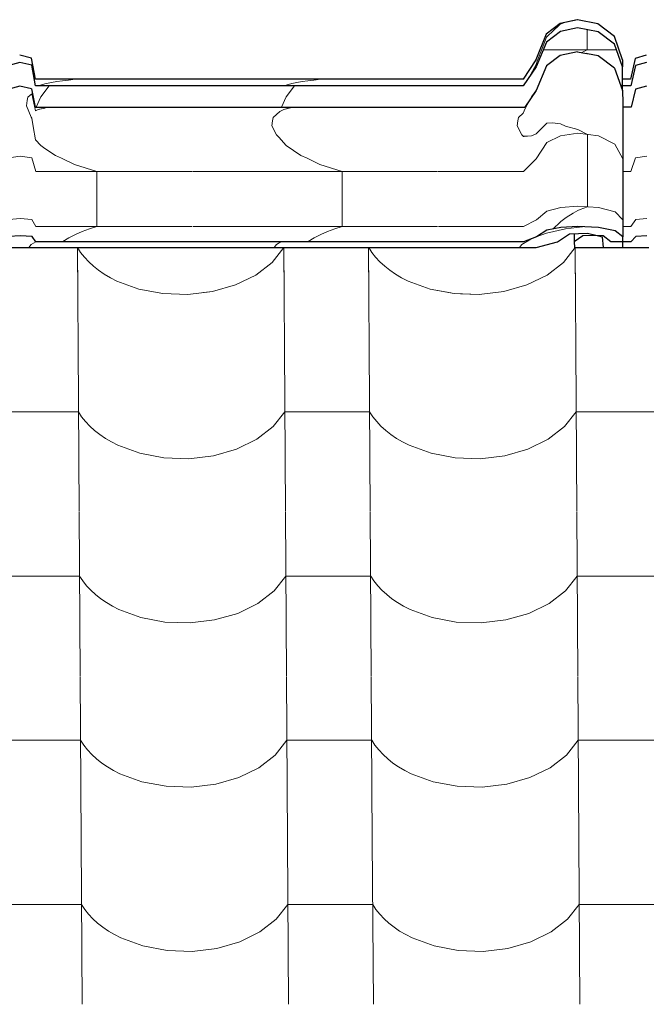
# Model space of a CAD drawing. Header units: millimetres. Extents: x -29001 to 109416, y -1251 to 13451.
# Tile 136 of 163: x -6799 to -6444, y 10428 to 10985. Entities that reach past the tile are written whole.
import ezdxf

# ---------------------------------------------------------------- set-up
doc = ezdxf.new("R2010")
doc.units = ezdxf.units.MM
doc.header["$MEASUREMENT"] = 0
for name, color, linetype in [('POHLED JIŽNÍ_1_Konstrukce - nosné', 7, 'Continuous'), ('POHLED JIŽNÍ_1_Nové_Konstrukce - krov', 7, 'Continuous'), ('POHLED JIŽNÍ_1_Nové_Konstrukce - střechy a skořepiny', 7, 'Continuous'), ('POHLED JIŽNÍ_1_Nové_Výplně - Povrchové', 7, 'Continuous')]:
    doc.layers.add(name, color=color, linetype=linetype)

# ---------------------------------------------------------------- blocks, each defined once
blk = doc.blocks.new('*X1', base_point=(-31394.74, -25864.88))
at = {"layer": 'POHLED JIŽNÍ_1_Nové_Výplně - Povrchové', "color": 21, "linetype": 'Continuous', "lineweight": 20, "true_color": 0xffaaaa}
for p, q in [((-6766.22, 10856.09), (-6765.87, 10799.61)), ((-6766.2, 10856.09), (-6764.38, 10853.33)), ((-6764.38, 10853.33), (-6762.24, 10850.64)), ((-6655.88, 10847.74), (-6649.29, 10856.09)), ((-6649.26, 10856.09), (-6648.91, 10799.61)), ((-6601.23, 10856.09), (-6600.87, 10799.61)), ((-6601.2, 10856.09), (-6599.38, 10853.33)), ((-6599.38, 10853.33), (-6597.25, 10850.64)), ((-6490.88, 10847.74), (-6484.29, 10856.09)), ((-6484.26, 10856.09), (-6483.91, 10799.61)), ((-6762.24, 10850.64), (-6759.82, 10848.05)), ((-6759.82, 10848.05), (-6757.12, 10845.59)), ((-6665.14, 10840.57), (-6655.88, 10847.74)), ((-6597.25, 10850.64), (-6594.82, 10848.05)), ((-6594.82, 10848.05), (-6592.13, 10845.59)), ((-6500.14, 10840.57), (-6490.88, 10847.74)), ((-6757.12, 10845.59), (-6754.17, 10843.26)), ((-6754.17, 10843.26), (-6750.97, 10841.08)), ((-6750.97, 10841.08), (-6747.54, 10839.06)), ((-6676.58, 10834.98), (-6665.14, 10840.57)), ((-6592.13, 10845.59), (-6589.17, 10843.26)), ((-6589.17, 10843.26), (-6585.97, 10841.08)), ((-6585.97, 10841.08), (-6582.55, 10839.06)), ((-6511.59, 10834.98), (-6500.14, 10840.57)), ((-6747.54, 10839.06), (-6743.91, 10837.21)), ((-6743.91, 10837.21), (-6731.44, 10832.64)), ((-6689.62, 10831.25), (-6676.58, 10834.98)), ((-6582.55, 10839.06), (-6578.91, 10837.21)), ((-6578.91, 10837.21), (-6566.44, 10832.64)), ((-6524.62, 10831.25), (-6511.59, 10834.98)), ((-6731.44, 10832.64), (-6717.76, 10830.05)), ((-6717.76, 10830.05), (-6703.58, 10829.58)), ((-6703.58, 10829.58), (-6689.62, 10831.25)), ((-6566.44, 10832.64), (-6552.77, 10830.05)), ((-6552.77, 10830.05), (-6538.59, 10829.58)), ((-6538.59, 10829.58), (-6524.62, 10831.25)), ((-6765.87, 10799.27), (-6765.29, 10706.6)), ((-6648.9, 10799.27), (-6648.32, 10706.6)), ((-6600.87, 10799.27), (-6600.29, 10706.6)), ((-6483.91, 10799.27), (-6483.33, 10706.6)), ((-6789.66, 10763.12), (-6813.68, 10763.12)), ((-6765.64, 10763.12), (-6789.66, 10763.12)), ((-6765.64, 10763.12), (-6763.8, 10760.33)), ((-6655.29, 10754.73), (-6648.68, 10763.12)), ((-6624.66, 10763.12), (-6648.68, 10763.12)), ((-6600.64, 10763.12), (-6624.66, 10763.12)), ((-6600.64, 10763.12), (-6598.8, 10760.33)), ((-6490.3, 10754.73), (-6483.68, 10763.12)), ((-6459.66, 10763.12), (-6483.68, 10763.12)), ((-6435.65, 10763.12), (-6459.66, 10763.12)), ((-6763.8, 10760.33), (-6761.66, 10757.63)), ((-6761.66, 10757.63), (-6759.24, 10755.04)), ((-6598.8, 10760.33), (-6596.66, 10757.63)), ((-6596.66, 10757.63), (-6594.24, 10755.04)), ((-6759.24, 10755.04), (-6756.54, 10752.58)), ((-6756.54, 10752.58), (-6753.59, 10750.25)), ((-6664.56, 10747.56), (-6655.29, 10754.73)), ((-6594.24, 10755.04), (-6591.54, 10752.58)), ((-6591.54, 10752.58), (-6588.59, 10750.25)), ((-6499.56, 10747.56), (-6490.3, 10754.73)), ((-6753.59, 10750.25), (-6750.39, 10748.07)), ((-6750.39, 10748.07), (-6746.96, 10746.05)), ((-6746.96, 10746.05), (-6743.33, 10744.21)), ((-6676, 10741.97), (-6664.56, 10747.56)), ((-6588.59, 10750.25), (-6585.39, 10748.07)), ((-6585.39, 10748.07), (-6581.97, 10746.05)), ((-6581.97, 10746.05), (-6578.33, 10744.21)), ((-6511, 10741.97), (-6499.56, 10747.56)), ((-6743.33, 10744.21), (-6730.86, 10739.63)), ((-6689.04, 10738.24), (-6676, 10741.97)), ((-6578.33, 10744.21), (-6565.86, 10739.63)), ((-6524.04, 10738.24), (-6511, 10741.97)), ((-6730.86, 10739.63), (-6717.18, 10737.05)), ((-6717.18, 10737.05), (-6703, 10736.57)), ((-6703, 10736.57), (-6689.04, 10738.24)), ((-6565.86, 10739.63), (-6552.19, 10737.05)), ((-6552.19, 10737.05), (-6538, 10736.57)), ((-6538, 10736.57), (-6524.04, 10738.24)), ((-6765.29, 10706.27), (-6764.71, 10613.59)), ((-6648.32, 10706.27), (-6647.74, 10613.59)), ((-6600.29, 10706.27), (-6599.71, 10613.59)), ((-6483.33, 10706.27), (-6482.75, 10613.59)), ((-6789.08, 10670.11), (-6813.09, 10670.11)), ((-6765.06, 10670.11), (-6789.08, 10670.11)), ((-6765.06, 10670.11), (-6763.22, 10667.32)), ((-6654.71, 10661.72), (-6648.1, 10670.11)), ((-6624.08, 10670.11), (-6648.1, 10670.11)), ((-6600.06, 10670.11), (-6624.08, 10670.11)), ((-6600.06, 10670.11), (-6598.22, 10667.32)), ((-6489.71, 10661.72), (-6483.1, 10670.11)), ((-6459.08, 10670.11), (-6483.1, 10670.11)), ((-6435.06, 10670.11), (-6459.08, 10670.11)), ((-6763.22, 10667.32), (-6761.08, 10664.62)), ((-6761.08, 10664.62), (-6758.66, 10662.03)), ((-6758.66, 10662.03), (-6755.96, 10659.57)), ((-6598.22, 10667.32), (-6596.08, 10664.62)), ((-6596.08, 10664.62), (-6593.66, 10662.03)), ((-6593.66, 10662.03), (-6590.96, 10659.57)), ((-6755.96, 10659.57), (-6753, 10657.24)), ((-6753, 10657.24), (-6749.81, 10655.06)), ((-6663.98, 10654.55), (-6654.71, 10661.72)), ((-6590.96, 10659.57), (-6588.01, 10657.24)), ((-6588.01, 10657.24), (-6584.81, 10655.06)), ((-6498.98, 10654.55), (-6489.71, 10661.72)), ((-6749.81, 10655.06), (-6746.38, 10653.04)), ((-6746.38, 10653.04), (-6742.75, 10651.2)), ((-6742.75, 10651.2), (-6730.28, 10646.62)), ((-6675.42, 10648.96), (-6663.98, 10654.55)), ((-6584.81, 10655.06), (-6581.38, 10653.04)), ((-6581.38, 10653.04), (-6577.75, 10651.2)), ((-6577.75, 10651.2), (-6565.28, 10646.62)), ((-6510.42, 10648.96), (-6498.98, 10654.55)), ((-6730.28, 10646.62), (-6716.6, 10644.04)), ((-6702.42, 10643.57), (-6688.46, 10645.24)), ((-6688.46, 10645.24), (-6675.42, 10648.96)), ((-6565.28, 10646.62), (-6551.6, 10644.04)), ((-6537.42, 10643.57), (-6523.46, 10645.24)), ((-6523.46, 10645.24), (-6510.42, 10648.96)), ((-6716.6, 10644.04), (-6702.42, 10643.57)), ((-6551.6, 10644.04), (-6537.42, 10643.57)), ((-6764.7, 10613.26), (-6764.12, 10520.58)), ((-6647.74, 10613.26), (-6647.16, 10520.58)), ((-6599.71, 10613.26), (-6599.13, 10520.58)), ((-6482.74, 10613.26), (-6482.16, 10520.58)), ((-6788.5, 10577.1), (-6812.51, 10577.1)), ((-6764.48, 10577.1), (-6788.5, 10577.1)), ((-6764.48, 10577.1), (-6762.64, 10574.31)), ((-6762.64, 10574.31), (-6760.5, 10571.61)), ((-6654.13, 10568.71), (-6647.52, 10577.1)), ((-6623.5, 10577.1), (-6647.52, 10577.1)), ((-6599.48, 10577.1), (-6623.5, 10577.1)), ((-6599.48, 10577.1), (-6597.64, 10574.31)), ((-6597.64, 10574.31), (-6595.5, 10571.61)), ((-6489.13, 10568.71), (-6482.52, 10577.1)), ((-6458.5, 10577.1), (-6482.52, 10577.1)), ((-6434.48, 10577.1), (-6458.5, 10577.1)), ((-6760.5, 10571.61), (-6758.07, 10569.02)), ((-6758.07, 10569.02), (-6755.38, 10566.56)), ((-6663.4, 10561.54), (-6654.13, 10568.71)), ((-6595.5, 10571.61), (-6593.08, 10569.02)), ((-6593.08, 10569.02), (-6590.38, 10566.56)), ((-6498.4, 10561.54), (-6489.13, 10568.71)), ((-6755.38, 10566.56), (-6752.42, 10564.23)), ((-6752.42, 10564.23), (-6749.22, 10562.05)), ((-6749.22, 10562.05), (-6745.8, 10560.04)), ((-6674.84, 10555.95), (-6663.4, 10561.54)), ((-6590.38, 10566.56), (-6587.43, 10564.23)), ((-6587.43, 10564.23), (-6584.23, 10562.05)), ((-6584.23, 10562.05), (-6580.8, 10560.04)), ((-6509.84, 10555.95), (-6498.4, 10561.54)), ((-6745.8, 10560.04), (-6742.17, 10558.19)), ((-6742.17, 10558.19), (-6729.7, 10553.61)), ((-6687.87, 10552.23), (-6674.84, 10555.95)), ((-6580.8, 10560.04), (-6577.17, 10558.19)), ((-6577.17, 10558.19), (-6564.7, 10553.61)), ((-6522.88, 10552.23), (-6509.84, 10555.95)), ((-6729.7, 10553.61), (-6716.02, 10551.03)), ((-6716.02, 10551.03), (-6701.84, 10550.56)), ((-6701.84, 10550.56), (-6687.87, 10552.23)), ((-6564.7, 10553.61), (-6551.02, 10551.03)), ((-6551.02, 10551.03), (-6536.84, 10550.56)), ((-6536.84, 10550.56), (-6522.88, 10552.23)), ((-6764.12, 10520.25), (-6763.54, 10427.57)), ((-6647.16, 10520.25), (-6646.58, 10427.57)), ((-6599.13, 10520.25), (-6598.55, 10427.57)), ((-6482.16, 10520.25), (-6481.58, 10427.57)), ((-6787.91, 10484.09), (-6811.93, 10484.09)), ((-6763.9, 10484.09), (-6787.91, 10484.09)), ((-6763.9, 10484.09), (-6762.06, 10481.3)), ((-6653.55, 10475.7), (-6646.93, 10484.09)), ((-6622.92, 10484.09), (-6646.93, 10484.09)), ((-6598.9, 10484.09), (-6622.92, 10484.09)), ((-6598.9, 10484.09), (-6597.06, 10481.3)), ((-6488.55, 10475.7), (-6481.94, 10484.09)), ((-6457.92, 10484.09), (-6481.94, 10484.09)), ((-6433.9, 10484.09), (-6457.92, 10484.09)), ((-6762.06, 10481.3), (-6759.92, 10478.6)), ((-6759.92, 10478.6), (-6757.49, 10476.01)), ((-6597.06, 10481.3), (-6594.92, 10478.6)), ((-6594.92, 10478.6), (-6592.5, 10476.01)), ((-6757.49, 10476.01), (-6754.8, 10473.55)), ((-6754.8, 10473.55), (-6751.84, 10471.22)), ((-6662.81, 10468.53), (-6653.55, 10475.7)), ((-6592.5, 10476.01), (-6589.8, 10473.55)), ((-6589.8, 10473.55), (-6586.84, 10471.22)), ((-6497.82, 10468.53), (-6488.55, 10475.7)), ((-6751.84, 10471.22), (-6748.64, 10469.04)), ((-6748.64, 10469.04), (-6745.22, 10467.03)), ((-6745.22, 10467.03), (-6741.59, 10465.18)), ((-6674.26, 10462.94), (-6662.81, 10468.53)), ((-6586.84, 10471.22), (-6583.65, 10469.04)), ((-6583.65, 10469.04), (-6580.22, 10467.03)), ((-6580.22, 10467.03), (-6576.59, 10465.18)), ((-6509.26, 10462.94), (-6497.82, 10468.53)), ((-6741.59, 10465.18), (-6729.11, 10460.61)), ((-6687.29, 10459.22), (-6674.26, 10462.94)), ((-6576.59, 10465.18), (-6564.12, 10460.61)), ((-6522.29, 10459.22), (-6509.26, 10462.94)), ((-6729.11, 10460.61), (-6715.44, 10458.02)), ((-6715.44, 10458.02), (-6701.26, 10457.55)), ((-6701.26, 10457.55), (-6687.29, 10459.22)), ((-6564.12, 10460.61), (-6550.44, 10458.02)), ((-6550.44, 10458.02), (-6536.26, 10457.55)), ((-6536.26, 10457.55), (-6522.29, 10459.22))]:
    blk.add_line(p, q, dxfattribs=at)
blk = doc.blocks.new('*X2', base_point=(-31394.74, -25864.88))
at = {"layer": 'POHLED JIŽNÍ_1_Nové_Konstrukce - střechy a skořepiny', "color": 21, "linetype": 'Continuous', "lineweight": 20, "true_color": 0xffaaaa}
for p, q in [((-6766.22, 10856.09), (-6766.06, 10830.73)), ((-6766.2, 10856.09), (-6764.38, 10853.33)), ((-6764.38, 10853.33), (-6762.24, 10850.64)), ((-6655.88, 10847.74), (-6649.29, 10856.09)), ((-6649.26, 10856.09), (-6649.1, 10830.56)), ((-6601.23, 10856.09), (-6601.07, 10830.49)), ((-6601.2, 10856.09), (-6599.38, 10853.33)), ((-6599.38, 10853.33), (-6597.25, 10850.64)), ((-6490.88, 10847.74), (-6484.29, 10856.09)), ((-6484.26, 10856.09), (-6484.07, 10826.12)), ((-6762.24, 10850.64), (-6759.82, 10848.05)), ((-6759.82, 10848.05), (-6757.12, 10845.59)), ((-6665.14, 10840.57), (-6655.88, 10847.74)), ((-6597.25, 10850.64), (-6594.82, 10848.05)), ((-6594.82, 10848.05), (-6592.13, 10845.59)), ((-6500.14, 10840.57), (-6490.88, 10847.74)), ((-6757.12, 10845.59), (-6754.17, 10843.26)), ((-6754.17, 10843.26), (-6750.97, 10841.08)), ((-6750.97, 10841.08), (-6747.54, 10839.06)), ((-6676.58, 10834.98), (-6665.14, 10840.57)), ((-6592.13, 10845.59), (-6589.17, 10843.26)), ((-6589.17, 10843.26), (-6585.97, 10841.08)), ((-6585.97, 10841.08), (-6582.55, 10839.06)), ((-6511.59, 10834.98), (-6500.14, 10840.57)), ((-6747.54, 10839.06), (-6743.91, 10837.21)), ((-6743.91, 10837.21), (-6731.44, 10832.64)), ((-6689.62, 10831.25), (-6676.58, 10834.98)), ((-6582.55, 10839.06), (-6578.91, 10837.21)), ((-6578.91, 10837.21), (-6566.44, 10832.64)), ((-6524.62, 10831.25), (-6511.59, 10834.98)), ((-6731.44, 10832.64), (-6721, 10830.67)), ((-6694.85, 10830.63), (-6689.62, 10831.25)), ((-6566.44, 10832.64), (-6554.68, 10830.42)), ((-6549.13, 10829.93), (-6538.59, 10829.58)), ((-6538.59, 10829.58), (-6524.62, 10831.25))]:
    blk.add_line(p, q, dxfattribs=at)

msp = doc.modelspace()

# ---------------------------------------------------------------- linework, layer by layer
at = {"layer": 'POHLED JIŽNÍ_1_Nové_Konstrukce - krov', "color": 1, "linetype": 'Continuous', "lineweight": 25}
for p, q in [((-6492.75, 10983.03), (-6500.62, 10976.93)), ((-6483.02, 10985.2), (-6492.75, 10983.03)), ((-6482.89, 10980.54), (-6492.62, 10978.44)), ((-6471.3, 10982.9), (-6482.95, 10985.2)), ((-6471.24, 10978.31), (-6482.89, 10980.54)), ((-6461.91, 10975.64), (-6471.3, 10982.9)), ((-6500.62, 10976.93), (-6506.48, 10962.56)), ((-6492.62, 10978.44), (-6500.49, 10972.52)), ((-6461.85, 10971.28), (-6471.24, 10978.31)), ((-6457.38, 10962.56), (-6461.91, 10975.64)), ((-6500.49, 10972.52), (-6506.37, 10958.59)), ((-6457.32, 10958.59), (-6461.85, 10971.28)), ((-6792.18, 10963.47), (-6798.9, 10965.04)), ((-6789.99, 10951.44), (-6792.18, 10963.47)), ((-6492.63, 10964.91), (-6500.5, 10959)), ((-6482.9, 10967.02), (-6492.63, 10964.91)), ((-6482.9, 10967.02), (-6477.83, 10966.05)), ((-6477.25, 10965.94), (-6477.83, 10966.05)), ((-6477.41, 10966.08), (-6477.25, 10965.94)), ((-6471.25, 10964.79), (-6477.25, 10965.94)), ((-6461.86, 10957.75), (-6471.25, 10964.79)), ((-6450.2, 10963.3), (-6452.86, 10951.44)), ((-6443.96, 10965.04), (-6450.2, 10963.3)), ((-6798.85, 10961), (-6805.09, 10959.31)), ((-6792.12, 10959.47), (-6798.85, 10961)), ((-6789.94, 10947.81), (-6792.12, 10959.47)), ((-6506.48, 10962.56), (-6513.7, 10951.44)), ((-6506.37, 10958.59), (-6513.6, 10947.81)), ((-6500.5, 10959), (-6506.38, 10945.07)), ((-6461.86, 10957.75), (-6457.33, 10945.07)), ((-6457.38, 10962.56), (-6457.32, 10958.59)), ((-6457.33, 10947.81), (-6457.32, 10958.59)), ((-6450.09, 10959.31), (-6452.76, 10947.81)), ((-6443.85, 10961), (-6450.09, 10959.31)), ((-6798.86, 10947.48), (-6805.09, 10945.79)), ((-6792.13, 10945.95), (-6798.86, 10947.48)), ((-6784.76, 10951.44), (-6789.99, 10951.44)), ((-6784.71, 10947.81), (-6789.94, 10947.81)), ((-6519.19, 10951.44), (-6784.76, 10951.44)), ((-6519.14, 10947.81), (-6784.71, 10947.81)), ((-6513.65, 10951.44), (-6519.19, 10951.44)), ((-6513.6, 10947.81), (-6519.14, 10947.81)), ((-6452.76, 10947.81), (-6458.31, 10947.81)), ((-6452.81, 10951.44), (-6457.33, 10951.44)), ((-6457.33, 10945.07), (-6457.33, 10947.81)), ((-6443.86, 10947.48), (-6450.1, 10945.79)), ((-6792.13, 10945.95), (-6790.22, 10935.71)), ((-6506.38, 10945.07), (-6512.65, 10935.71)), ((-6457.33, 10945.07), (-6457.29, 10938.09)), ((-6450.1, 10945.79), (-6452.44, 10935.71)), ((-6790.22, 10935.71), (-6512.65, 10935.71)), ((-6457.29, 10938.09), (-6457.24, 10927.87)), ((-6452.44, 10935.71), (-6457.28, 10935.71)), ((-6457.24, 10927.87), (-6457.2, 10914.75)), ((-6457.2, 10914.75), (-6457.17, 10899.1)), ((-6457.17, 10899.1), (-6457.15, 10881.41)), ((-6457.15, 10881.41), (-6457.13, 10862.22)), ((-6798.65, 10862.87), (-6804.89, 10862.41)), ((-6791.93, 10862.46), (-6798.65, 10862.87)), ((-6500.27, 10865.95), (-6506.18, 10862.22)), ((-6492.39, 10867.54), (-6500.27, 10865.95)), ((-6494.17, 10859.33), (-6487.51, 10864)), ((-6482.66, 10868.1), (-6492.39, 10867.54)), ((-6487.51, 10864), (-6477.21, 10864.23)), ((-6484.7, 10864.06), (-6484.7, 10859.33)), ((-6479.94, 10862.76), (-6484.7, 10859.33)), ((-6471.01, 10867.5), (-6482.66, 10868.1)), ((-6473.9, 10863.02), (-6479.94, 10862.76)), ((-6477.21, 10864.23), (-6471.76, 10862.92)), ((-6468.34, 10862.76), (-6473.9, 10863.02)), ((-6471.76, 10862.92), (-6468.87, 10862.22)), ((-6461.64, 10865.62), (-6471.01, 10867.5)), ((-6463.99, 10859.33), (-6468.34, 10862.76)), ((-6457.13, 10862.22), (-6461.64, 10865.62)), ((-6443.65, 10862.87), (-6449.89, 10862.41)), ((-6789.77, 10859.33), (-6791.93, 10862.46)), ((-6784.53, 10859.33), (-6789.77, 10859.33)), ((-6518.96, 10859.33), (-6784.53, 10859.33)), ((-6513.42, 10859.33), (-6518.96, 10859.33)), ((-6506.18, 10862.22), (-6513.42, 10859.33)), ((-6506.29, 10856.09), (-6494.17, 10859.33)), ((-6484.7, 10859.33), (-6484.58, 10856.09)), ((-6468.87, 10862.22), (-6468.36, 10856.09)), ((-6458.82, 10859.33), (-6463.99, 10859.33)), ((-6452.59, 10859.33), (-6458.82, 10859.33)), ((-6457.19, 10856.09), (-6457.16, 10859.33)), ((-6457.16, 10859.33), (-6457.13, 10862.22)), ((-6449.89, 10862.41), (-6452.59, 10859.33)), ((-6812.18, 10856.09), (-6797.44, 10856.09)), ((-6797.44, 10856.09), (-6506.29, 10856.09)), ((-6484.58, 10856.09), (-6469.65, 10856.09)), ((-6469.65, 10856.09), (-6468.36, 10856.09)), ((-6468.36, 10856.09), (-6457.19, 10856.09)), ((-6457.19, 10856.09), (-6442.44, 10856.09))]:
    msp.add_line(p, q, dxfattribs=at)
at = {"layer": 'POHLED JIŽNÍ_1_Nové_Konstrukce - krov', "color": 21, "linetype": 'Continuous', "lineweight": 20, "true_color": 0xffaaaa}
for p, q in [((-6492.7, 10983.03), (-6500.57, 10976.93)), ((-6493.2, 10982.11), (-6496.67, 10978.88)), ((-6492.68, 10982.59), (-6493.2, 10982.11)), ((-6482.97, 10985.2), (-6492.7, 10983.03)), ((-6489.52, 10983.72), (-6492.68, 10982.59)), ((-6489.44, 10983.75), (-6489.52, 10983.72)), ((-6485.66, 10984.6), (-6489.44, 10983.75)), ((-6482.96, 10985.2), (-6485.66, 10984.6)), ((-6500.57, 10976.93), (-6506.44, 10962.56)), ((-6500.57, 10976.93), (-6506.44, 10962.56)), ((-6500.53, 10975.21), (-6502.93, 10968.92)), ((-6500.53, 10975.21), (-6502.93, 10968.92)), ((-6499.92, 10975.8), (-6500.53, 10975.21)), ((-6496.67, 10978.88), (-6499.92, 10975.8)), ((-6477.39, 10979.49), (-6477.4, 10968.08)), ((-6502.93, 10968.92), (-6505.69, 10961.67)), ((-6502.93, 10968.92), (-6505.69, 10961.67)), ((-6460.71, 10968.08), (-6502.37, 10968.08)), ((-6480.39, 10966.54), (-6477.4, 10968.08)), ((-6450.16, 10963.3), (-6452.83, 10951.44)), ((-6450.16, 10963.3), (-6452.83, 10951.44)), ((-6443.92, 10965.04), (-6450.16, 10963.3)), ((-6506.44, 10962.56), (-6513.66, 10951.44)), ((-6506.44, 10962.56), (-6513.66, 10951.44)), ((-6506.39, 10959.77), (-6510.35, 10952.65)), ((-6506.39, 10959.77), (-6510.35, 10952.65)), ((-6505.69, 10961.67), (-6506.39, 10959.77)), ((-6505.69, 10961.67), (-6506.39, 10959.77)), ((-6784.72, 10948.8), (-6788.35, 10947.81)), ((-6787.02, 10941.56), (-6782.3, 10947.81)), ((-6783.69, 10949.08), (-6784.72, 10948.8)), ((-6780.94, 10949.62), (-6783.69, 10949.08)), ((-6777.93, 10950.12), (-6780.94, 10949.62)), ((-6774.68, 10950.6), (-6777.93, 10950.12)), ((-6771.21, 10951.03), (-6774.68, 10950.6)), ((-6767.53, 10951.43), (-6771.21, 10951.03)), ((-6767.45, 10951.44), (-6767.53, 10951.43)), ((-6644.69, 10949.08), (-6649.35, 10947.81)), ((-6648.02, 10941.56), (-6643.3, 10947.81)), ((-6641.94, 10949.62), (-6644.69, 10949.08)), ((-6638.93, 10950.12), (-6641.94, 10949.62)), ((-6635.68, 10950.6), (-6638.93, 10950.12)), ((-6632.21, 10951.03), (-6635.68, 10950.6)), ((-6628.53, 10951.43), (-6632.21, 10951.03)), ((-6628.45, 10951.44), (-6628.53, 10951.43)), ((-6794.34, 10941.37), (-6794.67, 10939.46)), ((-6792.11, 10943.16), (-6794.34, 10941.37)), ((-6790.51, 10936.24), (-6792.11, 10943.16)), ((-6789.6, 10935.71), (-6787.02, 10941.56)), ((-6650.6, 10935.71), (-6648.02, 10941.56)), ((-6509.57, 10940.31), (-6509.02, 10941.56)), ((-6509.57, 10940.31), (-6509.02, 10941.56)), ((-6509.02, 10941.56), (-6506.38, 10945.07)), ((-6509.02, 10941.56), (-6506.46, 10944.94)), ((-6794.67, 10939.46), (-6795.02, 10936.42)), ((-6795.02, 10936.42), (-6792.5, 10930.02)), ((-6789.95, 10933.53), (-6790.51, 10936.24)), ((-6784.73, 10935.16), (-6788.36, 10934.29)), ((-6784.73, 10935.16), (-6787.7, 10934.44)), ((-6783.7, 10935.41), (-6784.73, 10935.16)), ((-6783.7, 10935.41), (-6784.73, 10935.16)), ((-6781.91, 10935.71), (-6783.7, 10935.41)), ((-6781.91, 10935.71), (-6783.7, 10935.41)), ((-6644.7, 10935.41), (-6649.36, 10934.29)), ((-6644.7, 10935.41), (-6648.7, 10934.44)), ((-6642.91, 10935.71), (-6644.7, 10935.41)), ((-6642.91, 10935.71), (-6644.7, 10935.41)), ((-6510.36, 10939.13), (-6512.51, 10934.88)), ((-6510.36, 10939.13), (-6512.51, 10934.88)), ((-6792.5, 10930.02), (-6792.04, 10929.48)), ((-6788.36, 10934.29), (-6789.95, 10933.53)), ((-6655.35, 10929.74), (-6655.68, 10927.97)), ((-6651.51, 10933.27), (-6655.35, 10929.74)), ((-6649.36, 10934.29), (-6651.51, 10933.27)), ((-6516.35, 10929.74), (-6516.68, 10927.97)), ((-6516.35, 10929.74), (-6516.68, 10927.97)), ((-6513.59, 10932.27), (-6516.35, 10929.74)), ((-6513.59, 10932.27), (-6516.35, 10929.74)), ((-6512.51, 10934.88), (-6513.59, 10932.27)), ((-6512.51, 10934.88), (-6513.59, 10932.27)), ((-6792.04, 10929.48), (-6791.18, 10924.69)), ((-6791.18, 10924.69), (-6789.86, 10917.22)), ((-6655.68, 10927.97), (-6656.03, 10925.18)), ((-6656.03, 10925.18), (-6653.51, 10919.9)), ((-6516.68, 10927.97), (-6517.03, 10925.18)), ((-6516.68, 10927.97), (-6517.03, 10925.18)), ((-6517.03, 10925.18), (-6514.51, 10919.9)), ((-6517.03, 10925.18), (-6514.51, 10919.9)), ((-6506.27, 10920.57), (-6500.51, 10926.48)), ((-6506.27, 10920.57), (-6500.51, 10926.48)), ((-6500.51, 10926.48), (-6500.36, 10926.67)), ((-6500.51, 10926.48), (-6500.36, 10926.67)), ((-6500.36, 10926.67), (-6497.08, 10926.74)), ((-6497.08, 10926.74), (-6492.47, 10926.26)), ((-6492.47, 10926.26), (-6489.77, 10924.9)), ((-6489.77, 10924.9), (-6482.73, 10923.1)), ((-6653.51, 10919.9), (-6652.19, 10918.73)), ((-6652.19, 10918.73), (-6647.93, 10913.88)), ((-6514.51, 10919.9), (-6513.53, 10919.03)), ((-6514.51, 10919.9), (-6513.53, 10919.03)), ((-6513.53, 10919.03), (-6508.92, 10919.36)), ((-6513.53, 10919.03), (-6513.19, 10919.15)), ((-6513.19, 10919.15), (-6508.92, 10919.36)), ((-6508.92, 10919.36), (-6506.27, 10920.57)), ((-6508.92, 10919.36), (-6506.27, 10920.57)), ((-6492.46, 10919.48), (-6500.34, 10915.59)), ((-6482.72, 10920.87), (-6492.46, 10919.48)), ((-6482.73, 10923.1), (-6477.23, 10920.17)), ((-6471.07, 10919.4), (-6482.72, 10920.87)), ((-6477.21, 10911.51), (-6477.23, 10920.17)), ((-6461.7, 10914.77), (-6471.07, 10919.4)), ((-6789.86, 10917.22), (-6786.93, 10913.88)), ((-6786.93, 10913.88), (-6784.62, 10912.34)), ((-6647.93, 10913.88), (-6639.56, 10908.3)), ((-6500.34, 10915.59), (-6506.23, 10906.42)), ((-6500.34, 10915.59), (-6506.23, 10906.42)), ((-6457.19, 10906.42), (-6461.7, 10914.77)), ((-6798.71, 10908), (-6804.95, 10906.89)), ((-6791.98, 10906.99), (-6798.71, 10908)), ((-6784.62, 10912.34), (-6778.56, 10908.3)), ((-6778.56, 10908.3), (-6775.13, 10906.85)), ((-6639.56, 10908.3), (-6636.13, 10906.85)), ((-6477.19, 10900.69), (-6477.21, 10911.51)), ((-6443.71, 10908), (-6449.95, 10906.89)), ((-6789.82, 10899.31), (-6791.98, 10906.99)), ((-6775.13, 10906.85), (-6767.83, 10903.17)), ((-6767.83, 10903.17), (-6755.29, 10899.31)), ((-6636.13, 10906.85), (-6628.83, 10903.17)), ((-6628.83, 10903.17), (-6616.29, 10899.31)), ((-6506.23, 10906.42), (-6513.47, 10899.31)), ((-6506.23, 10906.42), (-6513.47, 10899.31)), ((-6449.95, 10906.89), (-6452.64, 10899.31)), ((-6449.95, 10906.89), (-6452.64, 10899.31)), ((-6784.58, 10899.31), (-6789.82, 10899.31)), ((-6701.25, 10899.31), (-6784.58, 10899.31)), ((-6755.27, 10892.7), (-6755.29, 10899.31)), ((-6562.25, 10899.31), (-6700.75, 10899.31)), ((-6616.27, 10892.7), (-6616.29, 10899.31)), ((-6519.01, 10899.31), (-6561.75, 10899.31)), ((-6513.47, 10899.31), (-6519.01, 10899.31)), ((-6513.47, 10899.31), (-6518.49, 10899.31)), ((-6477.18, 10890.56), (-6477.19, 10900.69)), ((-6452.64, 10899.31), (-6457.17, 10899.31)), ((-6452.64, 10899.31), (-6457.17, 10899.31)), ((-6755.26, 10884.44), (-6755.27, 10892.7)), ((-6616.26, 10884.44), (-6616.27, 10892.7)), ((-6477.17, 10879.19), (-6477.18, 10890.56)), ((-6755.25, 10876.69), (-6755.26, 10884.44)), ((-6616.25, 10876.69), (-6616.26, 10884.44)), ((-6482.67, 10879.56), (-6492.4, 10878.82)), ((-6471.02, 10878.77), (-6482.67, 10879.56)), ((-6755.24, 10868.01), (-6755.25, 10876.69)), ((-6616.24, 10868.01), (-6616.25, 10876.69)), ((-6500.28, 10876.73), (-6506.18, 10871.82)), ((-6500.28, 10876.73), (-6506.18, 10871.82)), ((-6492.4, 10878.82), (-6500.28, 10876.73)), ((-6485.37, 10875.68), (-6489.23, 10873.17)), ((-6482.66, 10877.2), (-6485.37, 10875.68)), ((-6481.34, 10877.77), (-6482.66, 10877.2)), ((-6477.17, 10879.19), (-6481.34, 10877.77)), ((-6461.65, 10876.29), (-6471.02, 10878.77)), ((-6457.14, 10871.82), (-6461.65, 10876.29)), ((-6798.66, 10872.67), (-6804.9, 10872.07)), ((-6791.94, 10872.13), (-6798.66, 10872.67)), ((-6789.78, 10868.01), (-6791.94, 10872.13)), ((-6506.18, 10871.82), (-6513.43, 10868.01)), ((-6506.18, 10871.82), (-6513.43, 10868.01)), ((-6492.92, 10870.37), (-6496.4, 10866.94)), ((-6492.39, 10870.83), (-6492.92, 10870.37)), ((-6489.23, 10873.17), (-6492.39, 10870.83)), ((-6449.9, 10872.07), (-6452.59, 10868.01)), ((-6449.9, 10872.07), (-6452.59, 10868.01)), ((-6443.66, 10872.67), (-6449.9, 10872.07)), ((-6784.54, 10868.01), (-6789.78, 10868.01)), ((-6701.21, 10868.01), (-6784.54, 10868.01)), ((-6767.31, 10863.5), (-6770.99, 10861.6)), ((-6763.44, 10865.21), (-6767.31, 10863.5)), ((-6759.41, 10866.72), (-6763.44, 10865.21)), ((-6755.24, 10868.01), (-6759.41, 10866.72)), ((-6562.21, 10868.01), (-6700.71, 10868.01)), ((-6628.31, 10863.5), (-6631.99, 10861.6)), ((-6624.44, 10865.21), (-6628.31, 10863.5)), ((-6620.41, 10866.72), (-6624.44, 10865.21)), ((-6616.24, 10868.01), (-6620.41, 10866.72)), ((-6518.97, 10868.01), (-6561.71, 10868.01)), ((-6518.97, 10868.01), (-6520.17, 10868.01)), ((-6513.43, 10868.01), (-6518.97, 10868.01)), ((-6513.43, 10868.01), (-6518.97, 10868.01)), ((-6506.26, 10862.19), (-6500.44, 10864.25)), ((-6506.26, 10862.19), (-6500.44, 10864.25)), ((-6500.44, 10864.25), (-6489.7, 10866.66)), ((-6500.44, 10864.25), (-6489.7, 10866.66)), ((-6496.4, 10866.94), (-6496.64, 10866.69)), ((-6489.7, 10866.66), (-6480.15, 10867.97)), ((-6489.7, 10866.66), (-6480.15, 10867.97)), ((-6452.59, 10868.01), (-6457.13, 10868.01)), ((-6452.59, 10868.01), (-6457.13, 10868.01)), ((-6793.68, 10856.09), (-6792.42, 10857.9)), ((-6793.68, 10856.09), (-6792.42, 10857.9)), ((-6792.42, 10857.9), (-6789.85, 10859.45)), ((-6792.42, 10857.9), (-6789.85, 10859.45)), ((-6774.46, 10859.5), (-6774.7, 10859.33)), ((-6770.99, 10861.6), (-6774.46, 10859.5)), ((-6654.68, 10856.09), (-6653.42, 10857.9)), ((-6654.68, 10856.09), (-6653.42, 10857.9)), ((-6653.42, 10857.9), (-6651.05, 10859.33)), ((-6653.42, 10857.9), (-6651.05, 10859.33)), ((-6635.46, 10859.5), (-6635.7, 10859.33)), ((-6631.99, 10861.6), (-6635.46, 10859.5)), ((-6515.69, 10856.09), (-6514.42, 10857.9)), ((-6515.69, 10856.09), (-6514.42, 10857.9)), ((-6514.42, 10857.9), (-6509.38, 10860.95)), ((-6514.42, 10857.9), (-6509.38, 10860.95))]:
    msp.add_line(p, q, dxfattribs=at)
msp.add_point((-6513.19, 10919.15), dxfattribs=at)

# ---------------------------------------------------------------- block references
at = {"layer": 'POHLED JIŽNÍ_1_Konstrukce - nosné', "color": 9, "linetype": 'Continuous', "lineweight": 13}
for name in ['*X1', '*X2']:
    msp.add_blockref(name, (-31394.74, -25864.88), dxfattribs=at)

doc.saveas('drawing.dxf')
